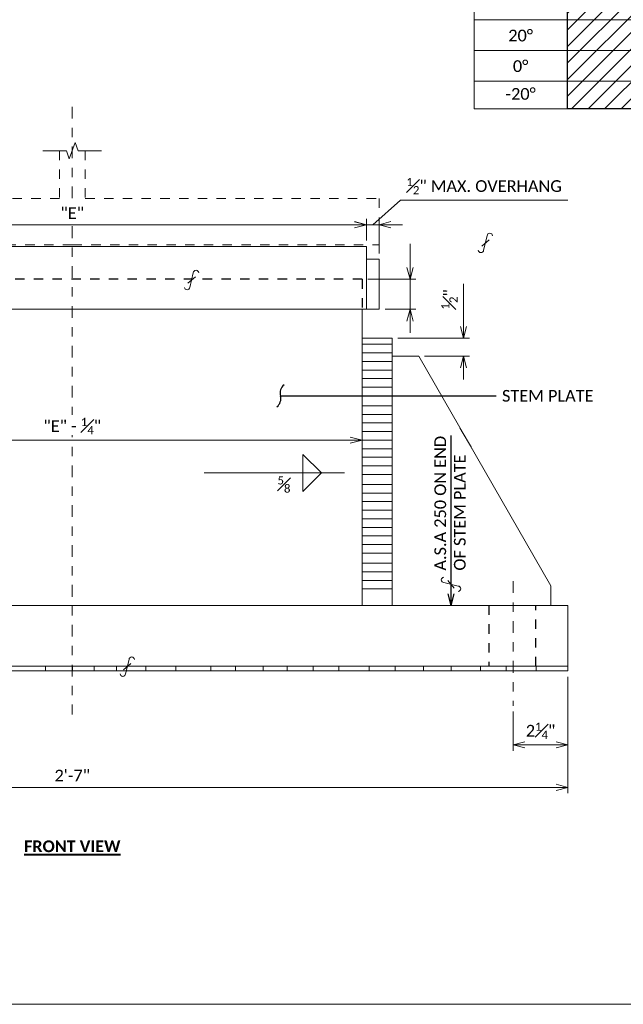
# Model space of a CAD drawing. Extents: x 5.9 to 37.4, y -13.6 to 7.4.
# Tile 3 of 8: x 19.7 to 26.1, y -13.6 to -3.1. Entities that reach past the tile are written whole.
import ezdxf
from ezdxf import colors
from ezdxf.entities.mleader import LeaderData, LeaderLine
from ezdxf.math import Vec2, Vec3

# ---------------------------------------------------------------- set-up
doc = ezdxf.new("R2010")
doc.units = 0
doc.header["$MEASUREMENT"] = 0
doc.linetypes.add('Wisdot2', pattern=[0.125, 0.0625, -0.0625])
doc.linetypes.add('Wisdot4', pattern=[0.28125, 0.125, -0.0625, 0.03125, -0.0625])
for name, color, linetype, lineweight in [('B_ANNO_BREAK', 7, 'Continuous', 18), ('B_ANNO_DIM', 7, 'Continuous', 18), ('B_ANNO_SYMB', 7, 'Continuous', 18), ('B_ANNO_TEXT', 7, 'Continuous', 18), ('B_ANNO_TEXT_TITLE', 7, 'Continuous', 40), ('B_BRG', 7, 'Continuous', 18), ('B_CNTR', 1, 'Wisdot4', 18), ('B_DETAIL', 7, 'Continuous', 18), ('B_DETAIL_HIDDEN', 7, 'Wisdot2', 25), ('B_GIRD_BF', 2, 'Wisdot2', 18), ('B_GIRD_WEB', 54, 'Wisdot2', 18), ('B_STEEL', 92, 'Continuous', 18)]:
    doc.layers.add(name, color=color, linetype=linetype, lineweight=lineweight)
doc.layers.add('B_ANNO_DESIGN_NOTES', color=1, linetype='Continuous', lineweight=18, true_color=0xff0000)
doc.layers.add('B_ANNO_NOPLOT', color=47, linetype='Continuous', lineweight=18, plot=False)
doc.styles.add('Annotative', font='calibri.ttf', dxfattribs={"height": 0.0625})
doc.styles.get("Standard").update_dxf_attribs({"font": 'calibri.ttf'})
doc.styles.add('Subtitle', font='calibrib.ttf', dxfattribs={"height": 0.0625})
doc.dimstyles.new('Annotative', dxfattribs={"dimscale": 0, "dimtxt": 0.0625, "dimasz": 0.0625, "dimexe": 0.03125, "dimexo": 0.03125, "dimgap": 0.03125, "dimtad": 1, "dimdec": 3, "dimzin": 3, "dimdsep": 46, "dimlunit": 4, "dimtxsty": 'Standard', "dimblk": 'OPEN30', "dimcen": 0.03125, "dimaunit": 1, "dimadec": 0, "dimazin": 3, "dimtfac": 0.75, "dimtdec": 3, "dimtofl": 0, "dimtmove": 0, "dimatfit": 3, "dimldrblk": 'OPEN30', "dimfxl": 1, "dimtfill": 1, "dimfrac": 1, "dimtolj": 1, "dimtzin": 0, "dimarcsym": 0})
doc.dimstyles.get("Standard").update_dxf_attribs({"dimtxt": 0.0625, "dimasz": 0.0625, "dimexe": 0.03125, "dimexo": 0.03125, "dimgap": 0.03125, "dimtad": 1, "dimdec": 3, "dimzin": 3, "dimdsep": 46, "dimlunit": 4, "dimtxsty": 'Standard', "dimblk": 'OPEN30', "dimcen": 0.03125, "dimaunit": 1, "dimadec": 0, "dimazin": 3, "dimtfac": 0.75, "dimtdec": 3, "dimtofl": 0, "dimtmove": 0, "dimatfit": 3, "dimldrblk": 'OPEN30', "dimfxl": 1, "dimtfill": 1, "dimfrac": 1, "dimtolj": 1, "dimtzin": 0, "dimarcsym": 0})

# ---------------------------------------------------------------- blocks, each defined once
blk = doc.blocks.new('_Open30')
at = {"color": 0, "linetype": 'ByBlock', "lineweight": -2}
for p, q in [((-1, 0.26794919), (0, 0)), ((0, 0), (-1, -0.26794919)), ((0, 0), (-1, 0))]:
    blk.add_line(p, q, dxfattribs=at)
blk = doc.blocks.new('*D26')
at = {"layer": 'B_ANNO_DIM', "color": 0, "transparency": 16777216}
for p, q in [((25.49888252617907, -12.13116251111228), (25.49888252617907, -12.92050160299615)), ((24.91588252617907, -12.50416251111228), (24.91588252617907, -12.92050160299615)), ((25.37388252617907, -12.85800160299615), (25.04088252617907, -12.85800160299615))]:
    blk.add_line(p, q, dxfattribs=at)
at = {"layer": 'Defpoints', "color": 0, "lineweight": -2, "transparency": 16777216}
for p in [(25.49888252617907, -12.06866251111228), (24.91588252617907, -12.44166251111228)]:
    blk.add_point(p, dxfattribs=at)
at = {"layer": 'B_ANNO_DIM', "color": 0, "transparency": 16777216, "xscale": 0.125, "yscale": 0.125, "zscale": 0.125, "rotation": 180}
blk.add_blockref('_Open30', (24.91588252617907, -12.85800160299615), dxfattribs=at)
at = {"layer": 'B_ANNO_DIM', "color": 0, "transparency": 16777216, "xscale": 0.125, "yscale": 0.125, "zscale": 0.125}
blk.add_blockref('_Open30', (25.49888252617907, -12.85800160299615), dxfattribs=at)
at = {"layer": 'B_ANNO_DIM', "color": 0, "transparency": 16777216, "insert": (25.20738252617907, -12.70769871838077), "char_height": 0.125, "attachment_point": 5, "bg_fill": 3, "box_fill_scale": 1.25, "bg_fill_color": 256, "bg_fill_true_color": 13158600, "bg_fill_transparency": 0}
blk.add_mtext('\\A1;2{\\H0.7x;\\S1#4;}"', dxfattribs=at)
at = {"layer": 'Defpoints', "color": 0, "lineweight": -2, "transparency": 16777216}
blk.add_point((24.91588252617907, -12.85800160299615), dxfattribs=at)
blk = doc.blocks.new('*D80')
at = {"layer": 'B_ANNO_DIM', "color": 0, "transparency": 16777216}
for p, q in [((14.92888252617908, -12.1311625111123), (14.92888252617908, -13.0263518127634)), ((25.49888252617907, -12.1311625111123), (25.49888252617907, -13.37399972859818)), ((14.92888252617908, -13.1513518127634), (14.92888252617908, -13.37399972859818)), ((15.05388252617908, -13.31149972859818), (25.37388252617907, -13.31149972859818))]:
    blk.add_line(p, q, dxfattribs=at)
at = {"layer": 'Defpoints', "color": 0, "lineweight": -2, "transparency": 16777216}
for p in [(14.92888252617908, -12.0686625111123), (25.49888252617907, -12.0686625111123), (25.49888252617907, -13.31149972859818)]:
    blk.add_point(p, dxfattribs=at)
at = {"layer": 'B_ANNO_DIM', "color": 0, "transparency": 16777216, "xscale": 0.125, "yscale": 0.125, "zscale": 0.125, "rotation": 180}
blk.add_blockref('_Open30', (14.92888252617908, -13.31149972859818), dxfattribs=at)
at = {"layer": 'B_ANNO_DIM', "color": 0, "transparency": 16777216, "xscale": 0.125, "yscale": 0.125, "zscale": 0.125}
blk.add_blockref('_Open30', (25.49888252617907, -13.31149972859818), dxfattribs=at)
at = {"layer": 'B_ANNO_DIM', "color": 0, "transparency": 16777216, "insert": (20.21388252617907, -13.18558626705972), "char_height": 0.125, "attachment_point": 5, "bg_fill": 3, "box_fill_scale": 1.25, "bg_fill_color": 256, "bg_fill_true_color": 13158600, "bg_fill_transparency": 0}
blk.add_mtext('\\A1;2\'-7"', dxfattribs=at)
blk = doc.blocks.new('*D31')
at = {"layer": 'B_ANNO_DIM', "color": 0, "transparency": 16777216}
for p, q in [((17.12388252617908, -9.579162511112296), (17.12388252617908, -9.671162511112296)), ((17.24888252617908, -9.608662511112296), (23.17888252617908, -9.608662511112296)), ((23.30388252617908, -9.579162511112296), (23.30388252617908, -9.671162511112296))]:
    blk.add_line(p, q, dxfattribs=at)
at = {"layer": 'Defpoints', "color": 0, "lineweight": -2, "transparency": 16777216}
for p in [(17.12388252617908, -9.516662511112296), (23.30388252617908, -9.516662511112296), (23.30388252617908, -9.608662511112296)]:
    blk.add_point(p, dxfattribs=at)
at = {"layer": 'B_ANNO_DIM', "color": 0, "transparency": 16777216, "xscale": 0.125, "yscale": 0.125, "zscale": 0.125, "rotation": 180}
blk.add_blockref('_Open30', (17.12388252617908, -9.608662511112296), dxfattribs=at)
at = {"layer": 'B_ANNO_DIM', "color": 0, "transparency": 16777216, "xscale": 0.125, "yscale": 0.125, "zscale": 0.125}
blk.add_blockref('_Open30', (23.30388252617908, -9.608662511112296), dxfattribs=at)
at = {"layer": 'B_ANNO_DIM', "color": 0, "transparency": 16777216, "insert": (20.21388252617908, -9.458311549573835), "char_height": 0.125, "attachment_point": 5, "bg_fill": 3, "box_fill_scale": 1.25, "bg_fill_color": 256, "bg_fill_true_color": 13158600, "bg_fill_transparency": 0}
blk.add_mtext('\\A1;"E" - {\\H0.7x;\\S1#4;}"', dxfattribs=at)
blk = doc.blocks.new('*D32')
at = {"layer": 'B_ANNO_DIM', "color": 0, "transparency": 16777216}
for p, q in [((24.38578426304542, -8.396662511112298), (24.38578426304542, -7.943476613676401)), ((23.68638252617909, -8.521662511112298), (24.44828426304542, -8.521662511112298)), ((23.97126441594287, -8.7126625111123), (24.44828426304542, -8.7126625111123)), ((24.38578426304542, -8.8376625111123), (24.38578426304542, -8.9626625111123))]:
    blk.add_line(p, q, dxfattribs=at)
at = {"layer": 'Defpoints', "color": 0, "lineweight": -2, "transparency": 16777216}
for p in [(23.62388252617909, -8.521662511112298), (24.38578426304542, -8.521662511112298), (23.90876441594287, -8.7126625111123)]:
    blk.add_point(p, dxfattribs=at)
at = {"layer": 'B_ANNO_DIM', "color": 0, "transparency": 16777216, "xscale": 0.125, "yscale": 0.125, "zscale": 0.125}
for p, rotation in [((24.38578426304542, -8.521662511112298), 270), ((24.38578426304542, -8.7126625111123), 90)]:
    blk.add_blockref('_Open30', p, dxfattribs=dict(at, rotation=rotation))
at = {"layer": 'B_ANNO_DIM', "color": 0, "transparency": 16777216, "insert": (24.23524580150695, -8.107569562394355), "char_height": 0.125, "attachment_point": 5, "rotation": 90, "bg_fill": 3, "box_fill_scale": 1.25, "bg_fill_color": 256, "bg_fill_true_color": 13158600, "bg_fill_transparency": 0}
blk.add_mtext('\\A1;{\\H0.7x;\\S1#2;}"', dxfattribs=at)
blk = doc.blocks.new('*D33')
at = {"layer": 'B_ANNO_DIM', "color": 0, "transparency": 16777216}
for p, q in [((23.81629390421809, -7.515207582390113), (23.81629390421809, -7.893662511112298)), ((23.81629390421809, -7.768662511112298), (23.81629390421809, -7.643662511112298)), ((23.36638252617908, -7.893662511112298), (23.87879390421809, -7.893662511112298)), ((23.81629390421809, -8.213662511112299), (23.81629390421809, -7.893662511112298)), ((23.54938252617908, -8.213662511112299), (23.87879390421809, -8.213662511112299)), ((23.81629390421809, -8.338662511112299), (23.81629390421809, -8.463662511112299))]:
    blk.add_line(p, q, dxfattribs=at)
at = {"layer": 'Defpoints', "color": 0, "lineweight": -2, "transparency": 16777216}
for p in [(23.30388252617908, -7.893662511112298), (23.81629390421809, -7.893662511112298), (23.48688252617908, -8.213662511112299)]:
    blk.add_point(p, dxfattribs=at)
at = {"layer": 'B_ANNO_DIM', "color": 0, "transparency": 16777216, "xscale": 0.125, "yscale": 0.125, "zscale": 0.125}
for p, rotation in [((23.81629390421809, -7.893662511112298), 270), ((23.81629390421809, -8.213662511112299), 90)]:
    blk.add_blockref('_Open30', p, dxfattribs=dict(at, rotation=rotation))
blk = doc.blocks.new('*D35')
at = {"layer": 'B_ANNO_DIM', "color": 0, "transparency": 16777216}
for p, q in [((17.07788252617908, -7.480162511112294), (17.07788252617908, -7.24980941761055)), ((17.20288252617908, -7.31230941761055), (23.22488252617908, -7.31230941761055)), ((23.34988252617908, -7.480162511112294), (23.34988252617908, -7.24980941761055))]:
    blk.add_line(p, q, dxfattribs=at)
at = {"layer": 'Defpoints', "color": 0, "lineweight": -2, "transparency": 16777216}
for p in [(23.34988252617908, -7.31230941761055), (17.07788252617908, -7.542662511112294), (23.34988252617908, -7.542662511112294)]:
    blk.add_point(p, dxfattribs=at)
at = {"layer": 'B_ANNO_DIM', "color": 0, "transparency": 16777216, "xscale": 0.125, "yscale": 0.125, "zscale": 0.125, "rotation": 180}
blk.add_blockref('_Open30', (17.07788252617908, -7.31230941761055), dxfattribs=at)
at = {"layer": 'B_ANNO_DIM', "color": 0, "transparency": 16777216, "xscale": 0.125, "yscale": 0.125, "zscale": 0.125}
blk.add_blockref('_Open30', (23.34988252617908, -7.31230941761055), dxfattribs=at)
at = {"layer": 'B_ANNO_DIM', "color": 0, "transparency": 16777216, "insert": (20.21388252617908, -7.18730941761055), "char_height": 0.125, "attachment_point": 5, "bg_fill": 3, "box_fill_scale": 1.25, "bg_fill_color": 256, "bg_fill_true_color": 13158600, "bg_fill_transparency": 0}
blk.add_mtext('\\A1;"E"', dxfattribs=at)
blk = doc.blocks.new('*D36')
at = {"layer": 'B_ANNO_DIM', "color": 0, "transparency": 16777216}
for p, q in [((23.41838252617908, -7.311884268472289), (23.71279981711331, -7.050718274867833)), ((23.71279981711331, -7.050718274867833), (25.49810109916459, -7.050718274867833)), ((23.22488252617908, -7.311884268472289), (23.09988252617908, -7.311884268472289)), ((23.34988252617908, -7.480162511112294), (23.34988252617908, -7.249384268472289)), ((23.34988252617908, -7.311884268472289), (23.48688252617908, -7.311884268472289)), ((23.48688252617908, -7.617162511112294), (23.48688252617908, -7.249384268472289)), ((23.61188252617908, -7.311884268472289), (23.73688252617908, -7.311884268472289))]:
    blk.add_line(p, q, dxfattribs=at)
at = {"layer": 'Defpoints', "color": 0, "lineweight": -2, "transparency": 16777216}
for p in [(23.48688252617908, -7.311884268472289), (23.34988252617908, -7.542662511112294), (23.48688252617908, -7.679662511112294)]:
    blk.add_point(p, dxfattribs=at)
at = {"layer": 'B_ANNO_DIM', "color": 0, "transparency": 16777216, "xscale": 0.125, "yscale": 0.125, "zscale": 0.125}
blk.add_blockref('_Open30', (23.34988252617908, -7.311884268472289), dxfattribs=at)
at = {"layer": 'B_ANNO_DIM', "color": 0, "transparency": 16777216, "xscale": 0.125, "yscale": 0.125, "zscale": 0.125, "rotation": 180}
blk.add_blockref('_Open30', (23.48688252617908, -7.311884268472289), dxfattribs=at)
at = {"layer": 'B_ANNO_DIM', "color": 0, "transparency": 16777216, "insert": (24.60545045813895, -6.89926635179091), "char_height": 0.125, "attachment_point": 5, "bg_fill": 3, "box_fill_scale": 1.25, "bg_fill_color": 256, "bg_fill_true_color": 13158600, "bg_fill_transparency": 0}
blk.add_mtext('\\A1;{\\H0.7x;\\S1#2;}" MAX. OVERHANG', dxfattribs=at)
blk = doc.blocks.new('_Integral')
at = {"color": 0, "linetype": 'ByBlock', "lineweight": -2}
for centre, start, end in [((0.4386913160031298, 0.1175469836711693), 128.9999999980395, 194.9999999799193), ((-0.4386913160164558, -0.1175469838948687), 309.0000000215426, 15.00000000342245)]:
    blk.add_arc(centre, 0.4541666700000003, start, end, dxfattribs=at)
blk = doc.blocks.new('*D95')
at = {"layer": 'B_ANNO_DIM', "transparency": 16777216}
for p, q in [((26.77296087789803, -2.992517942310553), (26.77296087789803, -3.214446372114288)), ((28.09100301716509, -2.999821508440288), (28.09100301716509, -3.214446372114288)), ((26.89796087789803, -3.151946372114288), (27.96600301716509, -3.151946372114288))]:
    blk.add_line(p, q, dxfattribs=at)
at = {"layer": 'Defpoints', "color": 0, "lineweight": -2, "transparency": 16777216}
for p in [(26.77296087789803, -2.930017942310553), (28.09100301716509, -2.937321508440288), (28.09100301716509, -3.151946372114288)]:
    blk.add_point(p, dxfattribs=at)
at = {"layer": 'B_ANNO_DIM', "transparency": 16777216, "xscale": 0.125, "yscale": 0.125, "zscale": 0.125, "rotation": 180}
blk.add_blockref('_Open30', (26.77296087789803, -3.151946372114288), dxfattribs=at)
at = {"layer": 'B_ANNO_DIM', "transparency": 16777216, "xscale": 0.125, "yscale": 0.125, "zscale": 0.125}
blk.add_blockref('_Open30', (28.09100301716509, -3.151946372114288), dxfattribs=at)
at = {"layer": 'B_ANNO_DIM', "lineweight": -2, "transparency": 16777216, "insert": (27.43198194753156, -3.026513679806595), "char_height": 0.125, "attachment_point": 5, "bg_fill": 3, "box_fill_scale": 1.25, "bg_fill_color": 256, "bg_fill_true_color": 13158600, "bg_fill_transparency": 0}
blk.add_mtext('\\A1;VERT.', dxfattribs=at)
blk = doc.blocks.new('*D5')
at = {"layer": 'B_ANNO_DIM', "transparency": 16777216}
for p, q in [((26.6483722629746, -2.45327204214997), (26.6483722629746, -2.261775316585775)), ((26.77296087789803, -2.648951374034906), (26.77296087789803, -2.261775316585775)), ((26.5233722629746, -2.324275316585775), (26.3983722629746, -2.324275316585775)), ((26.89796087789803, -2.324275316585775), (27.3019993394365, -2.324275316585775))]:
    blk.add_line(p, q, dxfattribs=at)
at = {"layer": 'Defpoints', "color": 0, "lineweight": -2, "transparency": 16777216}
for p in [(26.77296087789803, -2.324275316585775), (26.6483722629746, -2.51577204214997), (26.77296087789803, -2.930017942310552)]:
    blk.add_point(p, dxfattribs=at)
at = {"layer": 'B_ANNO_DIM', "transparency": 16777216, "xscale": 0.125, "yscale": 0.125, "zscale": 0.125}
blk.add_blockref('_Open30', (26.6483722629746, -2.324275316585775), dxfattribs=at)
at = {"layer": 'B_ANNO_DIM', "transparency": 16777216, "xscale": 0.125, "yscale": 0.125, "zscale": 0.125, "rotation": 180}
blk.add_blockref('_Open30', (26.77296087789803, -2.324275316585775), dxfattribs=at)
at = {"layer": 'B_ANNO_DIM', "lineweight": -2, "transparency": 16777216, "insert": (27.16248010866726, -2.176967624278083), "char_height": 0.125, "attachment_point": 5, "bg_fill": 3, "box_fill_scale": 1.25, "bg_fill_color": 256, "bg_fill_true_color": 13158600, "bg_fill_transparency": 0}
blk.add_mtext('\\A1;(-)', dxfattribs=at)
blk = doc.blocks.new('*D6')
at = {"layer": 'B_ANNO_DIM', "transparency": 16777216}
for p, q in [((28.08739746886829, -2.874019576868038), (28.08739746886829, -2.261775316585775)), ((28.17631807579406, -2.511844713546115), (28.17631807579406, -2.261775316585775)), ((27.96239746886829, -2.324275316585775), (27.52057054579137, -2.324275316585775)), ((28.30131807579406, -2.324275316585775), (28.42631807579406, -2.324275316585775))]:
    blk.add_line(p, q, dxfattribs=at)
at = {"layer": 'Defpoints', "color": 0, "lineweight": -2, "transparency": 16777216}
for p in [(28.08739746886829, -2.324275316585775), (28.17631807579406, -2.574344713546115), (28.08739746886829, -2.936519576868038)]:
    blk.add_point(p, dxfattribs=at)
at = {"layer": 'B_ANNO_DIM', "transparency": 16777216, "xscale": 0.125, "yscale": 0.125, "zscale": 0.125}
blk.add_blockref('_Open30', (28.08739746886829, -2.324275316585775), dxfattribs=at)
at = {"layer": 'B_ANNO_DIM', "transparency": 16777216, "xscale": 0.125, "yscale": 0.125, "zscale": 0.125, "rotation": 180}
blk.add_blockref('_Open30', (28.17631807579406, -2.324275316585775), dxfattribs=at)
at = {"layer": 'B_ANNO_DIM', "lineweight": -2, "transparency": 16777216, "insert": (27.67898400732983, -2.176967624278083), "char_height": 0.125, "attachment_point": 5, "bg_fill": 3, "box_fill_scale": 1.25, "bg_fill_color": 256, "bg_fill_true_color": 13158600, "bg_fill_transparency": 0}
blk.add_mtext('\\A1;(+)', dxfattribs=at)
blk = doc.blocks.new('SHOE BEARING - FIXED')
at = {"lineweight": -2}
blk.add_line((24.2547660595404, -11.37266251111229), (24.2547660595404, -11.37266251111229), dxfattribs=at)
at = {"layer": 'B_ANNO_BREAK', "linetype": 'Continuous', "flags": 128}
blk.add_lwpolyline([(19.90060666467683, -6.522662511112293), (20.15060666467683, -6.522662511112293), (20.18224459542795, -6.609587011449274), (20.2455204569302, -6.435738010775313), (20.27715838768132, -6.522662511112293), (20.52715838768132, -6.522662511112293)], dxfattribs=at)
at = {"layer": 'B_ANNO_DIM'}
for p, q in [((24.63763768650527, -7.428460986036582), (24.60063768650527, -7.582460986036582)), ((24.65863768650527, -7.471460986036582), (24.57963768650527, -7.540460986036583)), ((22.67335037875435, -9.760292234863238), (22.87135037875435, -9.958292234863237)), ((22.67335037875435, -10.15629223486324), (22.67335037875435, -9.760292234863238)), ((23.11835037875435, -9.958292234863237), (21.61935037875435, -9.958292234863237)), ((22.87135037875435, -9.958292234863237), (22.67335037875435, -10.15629223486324))]:
    blk.add_line(p, q, dxfattribs=at)
at = {"layer": 'B_ANNO_DIM', "lineweight": -2}
for q in [(24.2210503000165, -11.24872456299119), (24.2875174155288, -11.24824317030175)]:
    blk.add_line((24.2547660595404, -11.37266251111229), q, dxfattribs=at)
at = {"layer": 'B_ANNO_DIM'}
for centre, radius, start, end in [((24.66663768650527, -7.430460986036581), 0.02906888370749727, 3.945186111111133, 176.0548138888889), ((24.57163768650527, -7.579460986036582), 0.0291547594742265, 185.9061416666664, 354.0938583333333)]:
    blk.add_arc(centre, radius, start, end, dxfattribs=at)
at = {"layer": 'B_ANNO_SYMB'}
for p, q in [((21.52647327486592, -7.867336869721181), (21.44647327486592, -7.936336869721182)), ((21.50447327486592, -7.825336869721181), (21.46747327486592, -7.979336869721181)), ((24.17584710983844, -11.12761711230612), (24.32884710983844, -11.16461711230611)), ((24.21784710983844, -11.10661711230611), (24.28684710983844, -11.18561711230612)), ((20.81888252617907, -11.9476625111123), (20.78188252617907, -12.1006625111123)), ((20.83988252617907, -11.9896625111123), (20.76088252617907, -12.0586625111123))]:
    blk.add_line(p, q, dxfattribs=at)
for centre, radius, start, end in [((21.53347327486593, -7.827336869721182), 0.03006659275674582, 3.814072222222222, 176.0548111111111), ((21.43847327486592, -7.976336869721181), 0.0291547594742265, 185.9061416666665, 354.0938583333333), ((24.17784710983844, -11.09861711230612), 0.02906888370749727, 93.94518611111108, 266.0548138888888), ((24.32684710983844, -11.19361711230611), 0.02906888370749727, 273.945186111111, 86.05481388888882), ((20.84788252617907, -11.9496625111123), 0.02906888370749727, 3.945186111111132, 176.0548138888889), ((20.75288252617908, -12.0986625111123), 0.02906888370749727, 183.945186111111, 356.0548138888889)]:
    blk.add_arc(centre, radius, start, end, dxfattribs=at)
at = {"layer": 'B_BRG'}
for p in [(14.92888252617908, -12.0686625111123), (20.20888252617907, -12.0686625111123)]:
    blk.add_line(p, (25.49888252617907, -12.0686625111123), dxfattribs=at)
at = {"layer": 'B_BRG', "flags": 128}
for points in [[(19.92788252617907, -12.0206625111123), (19.92788252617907, -12.06866251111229), (20.21788252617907, -12.06866251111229), (20.21788252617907, -12.0206625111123), (19.92788252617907, -12.0206625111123)], [(20.44788252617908, -12.0206625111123), (20.44788252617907, -12.06866251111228), (20.68388252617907, -12.06866251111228), (20.68388252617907, -12.0206625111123), (20.44788252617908, -12.0206625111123)], [(20.99688252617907, -12.0206625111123), (20.99688252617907, -12.06866251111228), (21.31988252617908, -12.06866251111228), (21.31988252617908, -12.0206625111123), (20.99688252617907, -12.0206625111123)], [(21.68988252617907, -12.0206625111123), (21.68988252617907, -12.06866251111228), (21.95588252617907, -12.06866251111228), (21.95588252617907, -12.0206625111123), (21.68988252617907, -12.0206625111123)], [(22.25088252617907, -12.0206625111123), (22.25088252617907, -12.06866251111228), (22.50688252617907, -12.06866251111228), (22.50688252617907, -12.0206625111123), (22.25088252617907, -12.0206625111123)], [(22.78188252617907, -12.0206625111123), (22.78188252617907, -12.06866251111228), (23.05788252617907, -12.06866251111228), (23.05788252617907, -12.0206625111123), (22.78188252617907, -12.0206625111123)], [(23.37988252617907, -12.0206625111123), (23.37988252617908, -12.06866251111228), (23.65588252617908, -12.06866251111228), (23.65588252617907, -12.0206625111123), (23.37988252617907, -12.0206625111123)], [(23.95888252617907, -12.0206625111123), (23.95888252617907, -12.06866251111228), (24.25388252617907, -12.06866251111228), (24.25388252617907, -12.0206625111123), (23.95888252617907, -12.0206625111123)], [(24.56688252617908, -12.0206625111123), (24.56688252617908, -12.06866251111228), (24.84188252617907, -12.06866251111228), (24.84188252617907, -12.0206625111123), (24.56688252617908, -12.0206625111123)], [(25.16088252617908, -12.0206625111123), (25.16088252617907, -12.06866251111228), (25.49888252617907, -12.06866251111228), (25.49888252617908, -12.0206625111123), (25.16088252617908, -12.0206625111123)]]:
    blk.add_lwpolyline(points, dxfattribs=at)
at = {"layer": 'B_CNTR'}
for p, q in [((20.21388252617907, -6.053210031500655), (20.21388252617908, -12.53510917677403)), ((24.91588252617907, -11.1136625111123), (24.91588252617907, -12.4416625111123))]:
    blk.add_line(p, q, dxfattribs=at)
at = {"layer": 'B_DETAIL_HIDDEN'}
for p, q in [((23.30388252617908, -7.893662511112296), (17.12388252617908, -7.893662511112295)), ((23.30388252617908, -7.893662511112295), (23.30388252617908, -8.213662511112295)), ((24.65588252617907, -11.37266251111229), (24.65588252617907, -12.0206625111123)), ((25.15788252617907, -12.0206625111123), (25.15788252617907, -11.37266251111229))]:
    blk.add_line(p, q, dxfattribs=at)
at = {"layer": 'B_GIRD_BF'}
for p, q in [((20.07688252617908, -7.032662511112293), (17.36276441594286, -7.032662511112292)), ((23.48688252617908, -7.032662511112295), (23.48688252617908, -7.525662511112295)), ((20.21288252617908, -7.525662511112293), (17.36276441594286, -7.525662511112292)), ((20.21688252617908, -7.525662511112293), (23.48688252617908, -7.525662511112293))]:
    blk.add_line(p, q, dxfattribs=at)
at = {"layer": 'B_GIRD_WEB'}
for p, q in [((20.07688252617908, -6.522662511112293), (20.07688252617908, -7.032662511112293)), ((20.35288252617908, -6.522662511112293), (20.35288252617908, -7.032662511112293))]:
    blk.add_line(p, q, dxfattribs=at)
at = {"layer": 'B_STEEL'}
for p, q in [((23.34988252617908, -7.542662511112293), (17.07788252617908, -7.542662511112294)), ((23.34988252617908, -7.542662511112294), (23.34988252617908, -8.213662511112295)), ((23.48688252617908, -7.679662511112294), (23.34988252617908, -7.679662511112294)), ((23.48688252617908, -8.213662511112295), (23.48688252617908, -7.679662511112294)), ((16.94088252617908, -8.213662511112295), (23.48688252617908, -8.213662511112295)), ((23.30388252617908, -8.213662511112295), (23.30388252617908, -11.37266251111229)), ((23.30388252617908, -8.521662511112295), (23.62388252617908, -8.521662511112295)), ((23.30388252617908, -8.585662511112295), (23.62388252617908, -8.585662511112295)), ((23.62388252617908, -8.521662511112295), (23.62388252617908, -11.37266251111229)), ((23.30388252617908, -8.677662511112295), (23.62388252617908, -8.677662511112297)), ((23.62388252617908, -8.712662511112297), (23.90876441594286, -8.712662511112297)), ((23.62388252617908, -8.769662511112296), (23.30388252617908, -8.769662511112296)), ((23.30388252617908, -8.860662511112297), (23.62388252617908, -8.860662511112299)), ((23.62388252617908, -8.952662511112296), (23.30388252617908, -8.952662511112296)), ((23.30388252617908, -9.043662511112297), (23.62388252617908, -9.043662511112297)), ((23.62388252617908, -9.135662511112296), (23.30388252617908, -9.135662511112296)), ((23.30388252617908, -9.242662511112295), (23.62388252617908, -9.242662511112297)), ((23.62388252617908, -9.333662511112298), (23.30388252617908, -9.333662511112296)), ((23.30388252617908, -9.425662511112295), (23.62388252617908, -9.425662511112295)), ((23.30388252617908, -9.516662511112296), (23.62388252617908, -9.516662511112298)), ((23.62388252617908, -9.608662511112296), (23.30388252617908, -9.608662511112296)), ((23.30388252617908, -9.699662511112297), (23.62388252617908, -9.699662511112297)), ((23.62388252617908, -9.791662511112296), (23.30388252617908, -9.791662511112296)), ((23.30388252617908, -9.882662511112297), (23.62388252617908, -9.882662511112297)), ((23.62388252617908, -9.974662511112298), (23.30388252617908, -9.974662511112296)), ((23.30388252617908, -10.0816625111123), (23.62388252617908, -10.0816625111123)), ((23.62388252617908, -10.1726625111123), (23.30388252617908, -10.1726625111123)), ((23.30388252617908, -10.2646625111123), (23.62388252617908, -10.2646625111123)), ((23.30388252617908, -10.3556625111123), (23.62388252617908, -10.3556625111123)), ((23.62388252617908, -10.4476625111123), (23.30388252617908, -10.4476625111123)), ((23.30388252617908, -10.5386625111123), (23.62388252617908, -10.5386625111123)), ((23.62388252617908, -10.6306625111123), (23.30388252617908, -10.6306625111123)), ((23.30388252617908, -10.7216625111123), (23.62388252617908, -10.7216625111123)), ((23.62388252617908, -10.8136625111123), (23.30388252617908, -10.8136625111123)), ((23.30388252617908, -10.9206625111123), (23.62388252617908, -10.9206625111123)), ((23.62388252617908, -11.0116625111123), (23.30388252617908, -11.0116625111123)), ((23.30388252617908, -11.1036625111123), (23.62388252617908, -11.1036625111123)), ((23.62788252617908, -11.1946625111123), (23.30388252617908, -11.1946625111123)), ((25.31588252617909, -11.1616625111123), (25.3158825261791, -11.37266251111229)), ((25.49888252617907, -11.37266251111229), (14.92888252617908, -11.37266251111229)), ((25.49888252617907, -11.37266251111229), (25.49888252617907, -12.0206625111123)), ((25.49888252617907, -12.0206625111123), (14.92888252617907, -12.0206625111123))]:
    blk.add_line(p, q, dxfattribs=at)
at = {"layer": 'B_ANNO_DIM', "insert": (24.07519835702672, -11.00003077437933), "char_height": 0.125, "width": 1.457140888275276, "attachment_point": 1, "rotation": 90, "style": 'Annotative', "bg_fill": 3, "box_fill_scale": 1.5, "bg_fill_color": 256, "bg_fill_transparency": 0}
blk.add_mtext('A.S.A 250 ON END\\POF STEM PLATE', dxfattribs=at)
at = {"layer": 'B_ANNO_DIM', "insert": (22.40212275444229, -9.993445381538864), "char_height": 0.125, "width": 0.4003461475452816, "attachment_point": 1, "style": 'Annotative'}
blk.add_mtext('\\A1;{\\H0.7x;\\S5#8;}', dxfattribs=at)
at = {"layer": 'B_ANNO_TEXT_TITLE', "insert": (20.21388252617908, -13.94031014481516), "char_height": 0.125, "width": 1.837462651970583, "attachment_point": 5, "style": 'Subtitle'}
blk.add_mtext('{\\LFRONT VIEW}', dxfattribs=at)
at = {"layer": 'B_ANNO_DIM', "lineweight": -2}
blk.add_line((24.2547660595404, -11.37266251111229), (24.2547660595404, -9.558919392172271), dxfattribs=at)
at = {"layer": 'B_STEEL'}
blk.add_line((23.90876441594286, -8.712662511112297), (25.31588252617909, -11.1616625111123), dxfattribs=at)
at = {"layer": 'B_ANNO_DIM'}
dim = blk.add_linear_dim(base=(23.30388252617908, -9.608662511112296), p1=(17.12388252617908, -9.516662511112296), p2=(23.30388252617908, -9.516662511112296), text='"E" - {\\H0.7x;\\S1#4;}"', dimstyle='Annotative', override={"dimlwd": 65535, "dimlwe": 65535}, dxfattribs=at)
dim.commit()
dim.dimension.update_dxf_attribs({"geometry": '*D31', "text_midpoint": (20.21388252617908, -9.458311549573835)})
dim = blk.add_linear_dim(base=(24.91588252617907, -12.85800160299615), p1=(25.49888252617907, -12.06866251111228), p2=(24.91588252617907, -12.44166251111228), angle=180, text='2{\\H0.7x;\\S1#4;}"', dimstyle='Annotative', override={"dimlwd": 65535, "dimlwe": 65535}, dxfattribs=at)
dim.commit()
dim.dimension.update_dxf_attribs({"geometry": '*D26', "text_midpoint": (25.20738252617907, -12.70769871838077)})
dim = blk.add_linear_dim(base=(24.38578426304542, -8.521662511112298), p1=(23.90876441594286, -8.712662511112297), p2=(23.62388252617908, -8.521662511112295), angle=90, text='{\\H0.7x;\\S1#2;}"', dimstyle='Annotative', override={"dimlwd": 65535, "dimlwe": 65535}, dxfattribs=at)
dim.commit()
dim.dimension.update_dxf_attribs({"geometry": '*D32', "text_midpoint": (24.23524580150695, -8.107569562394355)})
dim = blk.add_linear_dim(base=(25.49888252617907, -13.31149972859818), p1=(14.92888252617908, -12.0686625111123), p2=(25.49888252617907, -12.0686625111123), text='2\'-7"', dimstyle='Annotative', override={"dimlwd": 65535, "dimlwe": 65535}, dxfattribs=at)
dim.commit()
dim.dimension.update_dxf_attribs({"geometry": '*D80', "text_midpoint": (20.21388252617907, -13.18558626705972)})
at = {"lineweight": -2}
ml = blk.add_multileader_mtext('Standard', dxfattribs=at)
ml.set_content('STEM PLATE', color=256)
ml.set_leader_properties()
ml.set_arrow_properties(name='INTEGRAL')
ml.build(insert=Vec2(0, 0))
ml.multileader.update_dxf_attribs({"dogleg_length": 0.125, "arrow_head_size": 0.25, "scale": 2})
ctx = ml.context
ctx.base_point, ctx.scale, ctx.char_height, ctx.arrow_head_size, ctx.landing_gap_size, ctx.plane_origin = Vec3(24.73394845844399, -9.136714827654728), 2, 0.125, 0.25, 0.0625, Vec3(22.22051119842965, -9.136714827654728)
notes = []
notes.append((ctx, [(0, (1, 1, 0), (24.48394845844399, -9.136714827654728), (1, 0), 0.25, [(0, [(22.43407598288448, -9.136714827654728), (24.33792022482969, -9.136714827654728), (24.44412257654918, -9.136714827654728)], 0, [])])]))
ctx.mtext.insert, ctx.mtext.flow_direction = Vec3(24.79644845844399, -9.073301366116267), 5
for ctx, leaders in notes:
    for number, flags, end, landing, length, lines in leaders:
        leader = LeaderData()
        leader.index, (leader.has_last_leader_line, leader.has_dogleg_vector, leader.attachment_direction) = number, flags
        leader.last_leader_point, leader.dogleg_vector, leader.dogleg_length = Vec3(end), Vec3(landing), length
        for number, points, colour, breaks in lines:
            line = LeaderLine()
            line.index, line.vertices, line.color, line.breaks = number, Vec3.list(points), colors.encode_raw_color(colour), breaks
            leader.lines.append(line)
        ctx.leaders.append(leader)
at = {"layer": 'B_ANNO_DIM'}
dim = blk.add_linear_dim(base=(23.81629390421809, -7.893662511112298), p1=(23.48688252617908, -8.213662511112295), p2=(23.30388252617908, -7.893662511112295), angle=90, text=' ', dimstyle='Annotative', override={"dimtmove": 1, "dimlwd": 65535, "dimlwe": 65535}, dxfattribs=at)
dim.commit()
dim.dimension.update_dxf_attribs({"geometry": '*D33', "text_midpoint": (23.90130746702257, -7.577707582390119), "dimtype": 128})
dim = blk.add_linear_dim(base=(23.34988252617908, -7.31230941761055), p1=(17.07788252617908, -7.542662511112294), p2=(23.34988252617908, -7.542662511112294), text='"E"', dimstyle='Annotative', override={"dimlwd": 65535, "dimlwe": 65535}, dxfattribs=at)
dim.commit()
dim.dimension.update_dxf_attribs({"geometry": '*D35', "text_midpoint": (20.21388252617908, -7.18730941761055)})
dim = blk.add_linear_dim(base=(23.48688252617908, -7.311884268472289), p1=(23.34988252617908, -7.542662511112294), p2=(23.48688252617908, -7.679662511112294), text='{\\H0.7x;\\S1#2;}" MAX. OVERHANG', dimstyle='Annotative', override={"dimlwd": 65535, "dimlwe": 65535}, dxfattribs=at)
dim.commit()
dim.dimension.update_dxf_attribs({"geometry": '*D36', "text_midpoint": (23.77529981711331, -7.050718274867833), "dimtype": 128})
at = {"layer": 'B_GIRD_BF'}
blk.add_line((20.35288252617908, -7.032662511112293), (23.48688252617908, -7.032662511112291), dxfattribs=at)
blk = doc.blocks.new('TEMP_TIME SETTING TABLE')
at = {"layer": 'B_ANNO_DESIGN_NOTES', "lineweight": -2}
h = blk.add_hatch(dxfattribs=at)
h.set_pattern_fill('ANSI31', color=256)
h.set_pattern_definition([(45, (27.49548194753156, -4.789786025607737), (-0.08838834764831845, 0.08838834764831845), [])])
h.paths.add_polyline_path([(25.49498194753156, -3.504786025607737), (29.49598194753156, -3.504786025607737), (29.49598194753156, -6.074786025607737), (25.49498194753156, -6.074786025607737)])
blk.add_lwpolyline([(25.49498194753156, -3.504786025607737), (29.49598194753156, -3.504786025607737), (29.49598194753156, -6.074786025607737), (25.49498194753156, -6.074786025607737)], close=True, dxfattribs=at)
at = {"layer": 'B_ANNO_SYMB'}
for p, q in [((24.49798194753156, -6.074786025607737), (24.49798194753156, -2.005786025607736)), ((24.49798194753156, -2.005786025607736), (29.49598194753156, -2.005786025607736)), ((25.49498194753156, -2.005786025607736), (25.49498194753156, -3.504786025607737)), ((29.49598194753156, -2.005786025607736), (29.49598194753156, -6.074786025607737)), ((25.49498194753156, -3.249786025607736), (29.49198194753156, -3.249786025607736)), ((27.43198194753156, -3.249786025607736), (27.43198194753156, -6.074786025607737)), ((24.49498194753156, -3.504786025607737), (29.49198194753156, -3.504786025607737)), ((25.49498194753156, -3.504786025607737), (25.49498194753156, -6.074786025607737)), ((24.49498194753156, -3.820786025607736), (29.49198194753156, -3.820786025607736)), ((29.49198194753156, -4.146786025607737), (24.49498194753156, -4.146786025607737)), ((24.49498194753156, -4.473786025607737), (29.49198194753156, -4.473786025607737)), ((29.49198194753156, -4.799786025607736), (24.49498194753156, -4.799786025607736)), ((24.49498194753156, -5.125786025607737), (29.49198194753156, -5.125786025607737)), ((29.49198194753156, -5.452786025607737), (24.49498194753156, -5.452786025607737)), ((29.49198194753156, -5.778786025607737), (24.49498194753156, -5.778786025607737)), ((29.49598194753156, -6.074786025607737), (24.49798194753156, -6.074786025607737))]:
    blk.add_line(p, q, dxfattribs=at)
at = {"layer": 'B_DETAIL'}
for p, q in [((26.64573663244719, -2.595069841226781), (26.62861994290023, -2.53767858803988)), ((26.63061994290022, -2.599678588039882), (26.71261994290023, -2.574678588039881)), ((26.65061994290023, -2.785678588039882), (26.63061994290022, -2.599678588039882)), ((26.69749699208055, -2.579289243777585), (26.67961994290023, -2.522678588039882)), ((26.78761994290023, -2.744678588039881), (26.71261994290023, -2.574678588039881)), ((28.05761994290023, -2.750678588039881), (28.13361994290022, -2.57967858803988)), ((28.13361994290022, -2.57967858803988), (28.21561994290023, -2.59867858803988)), ((28.14861994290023, -2.58267858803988), (28.16261994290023, -2.524678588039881)), ((28.19661994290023, -2.783678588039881), (28.21561994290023, -2.59867858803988)), ((28.20061994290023, -2.59567858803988), (28.21461994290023, -2.53767858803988)), ((26.61961994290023, -2.85867858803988), (26.85361994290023, -2.788678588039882)), ((26.66843595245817, -2.84407550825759), (26.65061994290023, -2.785678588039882)), ((26.80544073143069, -2.80309117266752), (26.78761994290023, -2.744678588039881)), ((26.85361994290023, -2.788678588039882), (26.87145188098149, -2.847127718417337)), ((27.99361994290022, -2.798678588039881), (27.97961994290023, -2.85867858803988)), ((27.99361994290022, -2.798678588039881), (28.23261994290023, -2.854678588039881)), ((28.04361994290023, -2.810678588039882), (28.05761994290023, -2.750678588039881)), ((28.18261994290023, -2.843678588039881), (28.19661994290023, -2.783678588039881)), ((26.61961994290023, -2.85867858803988), (26.63761994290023, -2.917678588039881)), ((28.23261994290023, -2.854678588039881), (28.21861994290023, -2.914678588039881))]:
    blk.add_line(p, q, dxfattribs=at)
for centre, radius, start, end in [((26.65837643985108, -2.54465067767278), 0.03056238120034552, 45.96587780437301, 166.8132028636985), ((28.18461994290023, -2.544678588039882), 0.03080584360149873, 13.13402222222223, 137.7263111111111), ((26.71961994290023, -2.766678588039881), 0.1718284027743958, 241.4959888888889, 332.0828321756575), ((28.12661994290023, -2.76867858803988), 0.1723629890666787, 211.4768388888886, 302.2165444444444)]:
    blk.add_arc(centre, radius, start, end, dxfattribs=at)
at = {"lineweight": -2, "style": 'Annotative'}
blk.add_attdef('XX', (25.49498194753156, -3.719606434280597), '', height=0.125, dxfattribs=at)
at = {"layer": 'B_ANNO_TEXT', "lineweight": -2, "insert": (24.99648194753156, -2.755286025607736), "char_height": 0.125, "width": 1.027500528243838, "attachment_point": 5, "rotation": 90, "style": 'Annotative'}
blk.add_mtext('TEMP. AT TIME OF SETTING (%%DF)', dxfattribs=at)
at = {"layer": 'B_ANNO_TEXT', "lineweight": -2, "char_height": 0.125, "width": 1.027500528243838, "attachment_point": 5, "style": 'Annotative'}
for s, insert in [('PIERS', (26.46348194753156, -3.377286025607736)), ('PIERS', (28.46198194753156, -3.377286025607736)), ('120%%D', (24.99498194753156, -3.662786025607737)), ('120%%D', (24.99498194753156, -3.662786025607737)), ('100%%D', (24.99498194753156, -3.988786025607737)), ('80%%D', (24.99498194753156, -4.315786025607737)), ('60%%D', (24.99198194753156, -4.641786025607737)), ('40%%D', (24.99198194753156, -4.967786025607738)), ('20%%D', (24.99498194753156, -5.294786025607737)), ('0%%D', (24.99498194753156, -5.620786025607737)), ('-20%%D', (24.99498194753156, -5.916786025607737))]:
    blk.add_mtext(s, dxfattribs=dict(at, insert=insert))
at = {"layer": 'B_ANNO_DIM', "lineweight": -2}
dim = blk.add_linear_dim(base=(28.09100301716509, -3.151946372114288), p1=(26.77296087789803, -2.930017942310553), p2=(28.09100301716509, -2.937321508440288), text='VERT.', dimstyle='Standard', override={"dimscale": 2, "dimclrd": 256, "dimclre": 256, "dimclrt": 256, "dimlwd": 65535, "dimlwe": 65535}, dxfattribs=at)
dim.commit()
dim.dimension.update_dxf_attribs({"geometry": '*D95', "text_midpoint": (27.43198194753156, -3.151946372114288), "dimtype": 160})
for base, p1, p2, text, picture, middle in [((26.77296087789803, -2.324275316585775), (26.6483722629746, -2.51577204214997), (26.77296087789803, -2.930017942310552), '(-)', '*D5', (27.16248010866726, -2.176967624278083)), ((28.08739746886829, -2.324275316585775), (28.17631807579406, -2.574344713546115), (28.08739746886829, -2.936519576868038), '(+)', '*D6', (27.67898400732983, -2.176967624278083))]:
    dim = blk.add_linear_dim(base=base, p1=p1, p2=p2, text=text, dimstyle='Standard', override={"dimscale": 2, "dimclrd": 256, "dimclre": 256, "dimclrt": 256, "dimlwd": 65535, "dimlwe": 65535}, dxfattribs=at)
    dim.commit()
    dim.dimension.update_dxf_attribs({"geometry": picture, "text_midpoint": middle})
at = {"layer": 'B_ANNO_TEXT', "lineweight": -2}
blk.add_line((28.05882703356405, -3.074215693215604), (28.2228562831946, -2.376345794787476), dxfattribs=at)
at = {"layer": 'B_DETAIL', "lineweight": -2}
blk.add_line((26.81632979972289, -3.074215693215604), (26.60643841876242, -2.376345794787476), dxfattribs=at)

msp = doc.modelspace()

# ---------------------------------------------------------------- linework, layer by layer
at = {"layer": 'B_ANNO_NOPLOT', "flags": 128}
msp.add_lwpolyline([(5.852881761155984, -13.64708829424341), (5.852881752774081, 7.352911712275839), (32.84685364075, 7.352911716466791), (32.84685364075, 6.257508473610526), (37.35288175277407, 6.257508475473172), (37.3528817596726, -10.27212118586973), (32.23377782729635, -10.2721211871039), (32.23377782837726, -13.64708828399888)], close=True, dxfattribs=at)

# ---------------------------------------------------------------- next in the draw order: block references
at = {"lineweight": -2}
msp.add_blockref('SHOE BEARING - FIXED', (2.65950035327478e-08, 1.977832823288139), dxfattribs=at)

# ---------------------------------------------------------------- next in the draw order: block references
msp.add_blockref('TEMP_TIME SETTING TABLE', (2.65950035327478e-08, 1.977832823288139), dxfattribs=at)

doc.saveas('drawing.dxf')
